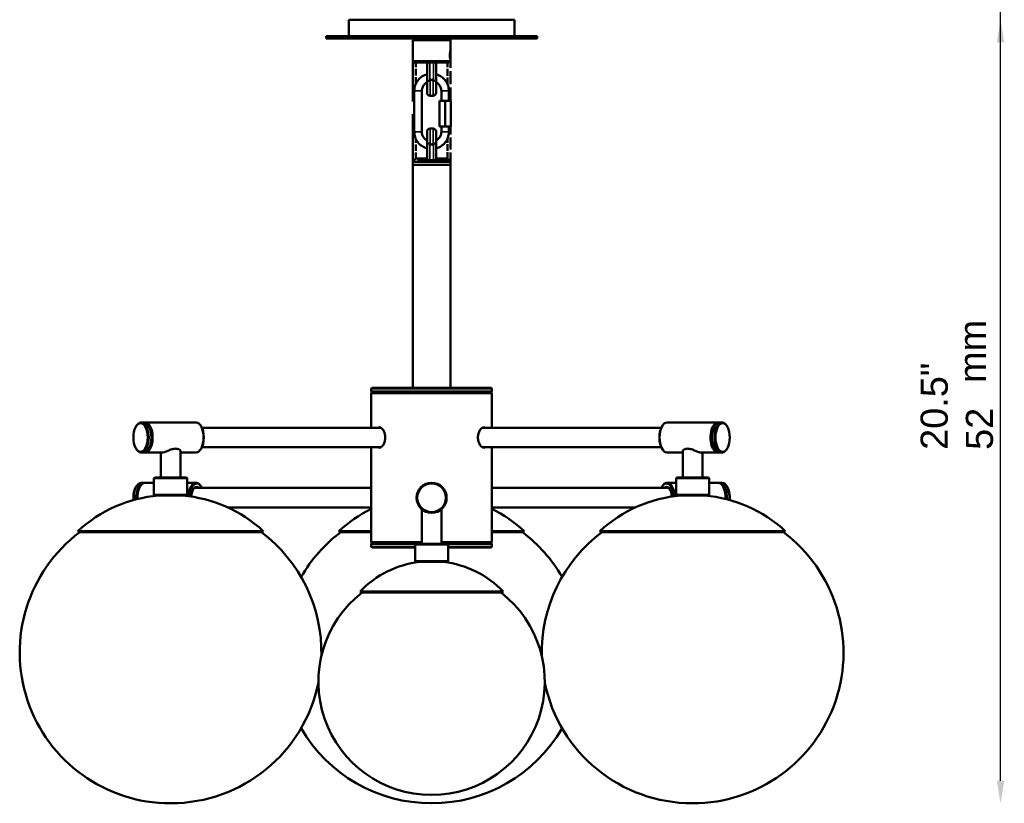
# Model space of a CAD drawing. Header units: millimetres. Extents: x 456 to 2149, y 263 to 1740.
# Tile 1 of 3: x 456 to 1110, y 363 to 883. Entities that reach past the tile are written whole.
import ezdxf

# ---------------------------------------------------------------- set-up
doc = ezdxf.new("R2010")
doc.units = ezdxf.units.MM
doc.header["$LTSCALE"] = 6
doc.linetypes.add('DASHED', pattern=[0.2068, 0.1655, -0.0413])
for name, color, linetype, lineweight in [('Symbol (ISO)', 7, 'Continuous', 25), ('Widoczne (ISO)', 7, 'Continuous', 50), ('Widoczne wąskie (ISO)', 7, 'Continuous', 35), ('Wymiar (ISO)', 7, 'Continuous', 25)]:
    doc.layers.add(name, color=color, linetype=linetype, lineweight=lineweight)
doc.styles.add('Tekst notatki (ISO)', font='arial.ttf')
doc.dimstyles.new('Domyślne (ISO)', dxfattribs={"dimscale": 6, "dimtxt": 3, "dimasz": 2.5, "dimexe": 3.175, "dimexo": 0, "dimgap": 0.762, "dimtad": 1, "dimdec": 1, "dimlfac": 0.03937, "dimzin": 0, "dimdsep": 46, "dimtxsty": 'Tekst notatki (ISO)', "dimcen": 0.09, "dimdle": 10, "dimclrd": 256, "dimclre": 256, "dimclrt": 256, "dimazin": 2, "dimtfac": 1, "dimtmove": 0, "dimatfit": 3, "dimfxl": 0, "dimtolj": 1, "dimlwd": -1, "dimlwe": -1, "dimarcsym": 0})

# ---------------------------------------------------------------- blocks, each defined once
blk = doc.blocks.new('*D4')
at = {"layer": 'Defpoints', "color": 0, "transparency": 16777216}
for p in [(784.64, 883.27), (1107.17, 883.27), (902.74, 363.37)]:
    blk.add_point(p, dxfattribs=at)
at = {"layer": 'Wymiar (ISO)', "transparency": 16777216}
blk.add_line((1107.17, 378.37), (1107.17, 868.27), dxfattribs=at)
for points in [[(1104.67, 868.27), (1109.67, 868.27), (1107.17, 883.27)], [(1104.67, 378.37), (1109.67, 378.37), (1107.17, 363.37)]]:
    blk.add_solid(points, dxfattribs=at)
at = {"layer": 'Wymiar (ISO)', "transparency": 16777216, "insert": (1054.14, 597.84), "char_height": 18, "attachment_point": 1, "rotation": 90, "style": 'Tekst notatki (ISO)'}
blk.add_mtext('\\A1;20.5"\\P52', dxfattribs=at)
blk = doc.blocks.new('*D5')
at = {"layer": 'Defpoints', "color": 0, "transparency": 16777216}
for p in [(784.64, 1183.27), (1107.17, 1183.27), (902.96, 363.37)]:
    blk.add_point(p, dxfattribs=at)
at = {"layer": 'Wymiar (ISO)', "transparency": 16777216}
blk.add_line((1107.17, 378.37), (1107.17, 1168.27), dxfattribs=at)
for points in [[(1104.67, 1168.27), (1109.67, 1168.27), (1107.17, 1183.27)], [(1104.67, 378.37), (1109.67, 378.37), (1107.17, 363.37)]]:
    blk.add_solid(points, dxfattribs=at)
at = {"layer": 'Wymiar (ISO)', "transparency": 16777216, "insert": (1054.14, 997.12), "char_height": 18, "attachment_point": 1, "rotation": 90, "style": 'Tekst notatki (ISO)'}
blk.add_mtext('\\A1;32.3"\\P82', dxfattribs=at)
blk = doc.blocks.new('*D6')
at = {"layer": 'Defpoints', "color": 0, "transparency": 16777216}
for p in [(784.64, 1633.27), (1107.17, 1633.27), (902.74, 363.37)]:
    blk.add_point(p, dxfattribs=at)
at = {"layer": 'Wymiar (ISO)', "transparency": 16777216}
blk.add_line((1107.17, 378.37), (1107.17, 1618.27), dxfattribs=at)
for points in [[(1104.67, 1618.27), (1109.67, 1618.27), (1107.17, 1633.27)], [(1104.67, 378.37), (1109.67, 378.37), (1107.17, 363.37)]]:
    blk.add_solid(points, dxfattribs=at)
at = {"layer": 'Wymiar (ISO)', "transparency": 16777216, "insert": (1054.45, 1377.86), "char_height": 18, "attachment_point": 1, "rotation": 90, "style": 'Tekst notatki (ISO)'}
blk.add_mtext('\\A1;50.0"\\P127', dxfattribs=at)

msp = doc.modelspace()

# ---------------------------------------------------------------- linework, layer by layer
at = {"layer": 'Widoczne (ISO)'}
for p, q in [((784.64, 883.27), (674.64, 883.27)), ((674.64, 883.27), (674.64, 872.27)), ((784.64, 883.27), (784.64, 872.27)), ((799.64, 872.27), (659.64, 872.27)), ((659.64, 870.77), (659.64, 872.27)), ((799.64, 870.77), (659.64, 870.77)), ((718.14, 870.77), (717.14, 869.77)), ((742.14, 869.77), (717.14, 869.77)), ((717.14, 869.77), (717.14, 855.77)), ((741.14, 870.77), (742.14, 869.77)), ((742.14, 869.77), (742.14, 862.93)), ((799.64, 870.77), (799.64, 872.27)), ((742.14, 862.27), (742.02, 862.39)), ((742.14, 857.27), (742.02, 857.14)), ((742.14, 862.27), (742.14, 860.27)), ((742.14, 859.27), (742.14, 857.27)), ((742.14, 856.61), (742.14, 855.77)), ((717.14, 855.77), (742.14, 855.77)), ((718.14, 854.77), (717.14, 855.77)), ((741.14, 854.77), (718.14, 854.77)), ((726.64, 854.77), (726.64, 842.77)), ((732.64, 842.77), (732.64, 854.77)), ((741.14, 854.77), (742.14, 855.77)), ((729.64, 843.77), (728.64, 842.77)), ((730.64, 842.77), (729.64, 843.77)), ((726.64, 834.77), (726.64, 842.77)), ((732.64, 842.77), (732.64, 834.77)), ((718.17, 835.97), (718.17, 808.97)), ((723.17, 835.97), (723.17, 808.97)), ((728.64, 832.77), (730.64, 832.77)), ((736.12, 829.47), (736.12, 835.97)), ((741.12, 829.47), (741.12, 835.97)), ((734.87, 829.47), (738.62, 829.47)), ((734.87, 812.47), (734.87, 829.47)), ((738.62, 829.47), (742.37, 829.47)), ((738.62, 812.47), (738.62, 829.47)), ((742.37, 829.47), (742.37, 812.47)), ((728.64, 811.07), (730.64, 811.07)), ((738.62, 812.47), (734.87, 812.47)), ((736.12, 808.97), (736.12, 812.47)), ((742.37, 812.47), (738.62, 812.47)), ((741.12, 808.97), (741.12, 812.47)), ((726.64, 801.07), (726.64, 809.07)), ((732.64, 809.07), (732.64, 801.07)), ((726.64, 801.07), (726.64, 789.07)), ((728.64, 801.07), (729.64, 800.07)), ((729.64, 800.07), (730.64, 801.07)), ((732.64, 789.07), (732.64, 801.07)), ((742.14, 789.07), (717.14, 789.07)), ((717.14, 787.07), (717.14, 789.07)), ((742.14, 787.07), (717.14, 787.07)), ((717.14, 639.07), (717.14, 787.07)), ((717.14, 787.07), (742.14, 787.07)), ((742.14, 787.07), (742.14, 789.07)), ((742.14, 639.07), (742.14, 787.07)), ((690.14, 639.07), (689.64, 638.57)), ((769.64, 638.57), (689.64, 638.57)), ((689.64, 638.57), (689.64, 636.57)), ((689.64, 636.57), (769.64, 636.57)), ((690.14, 636.07), (689.64, 636.57)), ((690.14, 636.07), (689.64, 635.57)), ((769.64, 635.57), (689.64, 635.57)), ((689.64, 612.57), (689.64, 635.57)), ((690.14, 639.07), (769.14, 639.07)), ((769.14, 636.07), (690.14, 636.07)), ((690.14, 636.07), (769.14, 636.07)), ((769.14, 639.07), (769.64, 638.57)), ((769.14, 636.07), (769.64, 636.57)), ((769.14, 636.07), (769.64, 635.57)), ((769.64, 638.57), (769.64, 636.57)), ((769.64, 612.57), (769.64, 635.57)), ((533.78, 613.82), (534.06, 614.23)), ((536.95, 616.07), (538.68, 616.07)), ((573.32, 616.07), (539.55, 616.07)), ((541.86, 613.82), (541.57, 614.23)), ((576.5, 613.82), (576.21, 614.23)), ((882.78, 613.82), (883.07, 614.23)), ((885.96, 616.07), (919.73, 616.07)), ((917.43, 613.82), (917.71, 614.23)), ((922.33, 616.07), (920.6, 616.07)), ((925.51, 613.82), (925.22, 614.23)), ((577.22, 612.57), (695.87, 612.57)), ((882.06, 612.57), (763.42, 612.57)), ((533.78, 598.31), (534.06, 597.9)), ((536.95, 596.07), (538.68, 596.07)), ((550.59, 596.07), (539.55, 596.07)), ((541.86, 598.31), (541.57, 597.9)), ((549.94, 596.07), (549.94, 579.57)), ((562.94, 597.31), (562.94, 579.57)), ((573.32, 596.07), (562.94, 596.07)), ((576.5, 598.31), (576.21, 597.9)), ((577.22, 599.57), (695.87, 599.57)), ((689.64, 536.57), (689.64, 599.57)), ((882.06, 599.57), (763.42, 599.57)), ((769.64, 536.57), (769.64, 599.57)), ((882.78, 598.31), (883.07, 597.9)), ((885.96, 596.07), (896.35, 596.07)), ((896.35, 597.31), (896.35, 579.57)), ((908.69, 596.07), (919.73, 596.07)), ((909.35, 596.07), (909.35, 579.57)), ((917.43, 598.31), (917.71, 597.9)), ((922.33, 596.07), (920.6, 596.07)), ((925.51, 598.31), (925.22, 597.9)), ((536.95, 576.07), (538.68, 576.07)), ((539.55, 576.07), (545.44, 576.07)), ((545.94, 579.57), (545.44, 579.07)), ((567.44, 579.07), (545.44, 579.07)), ((545.44, 579.07), (545.44, 568.07)), ((545.94, 579.57), (566.94, 579.57)), ((566.94, 579.57), (567.44, 579.07)), ((567.44, 579.07), (567.44, 568.07)), ((567.44, 576.07), (573.32, 576.07)), ((891.85, 576.07), (885.96, 576.07)), ((892.35, 579.57), (891.85, 579.07)), ((913.85, 579.07), (891.85, 579.07)), ((891.85, 579.07), (891.85, 568.07)), ((892.35, 579.57), (913.35, 579.57)), ((913.35, 579.57), (913.85, 579.07)), ((913.85, 579.07), (913.85, 568.07)), ((919.73, 576.07), (913.85, 576.07)), ((922.33, 576.07), (920.6, 576.07)), ((533.78, 573.82), (534.06, 574.23)), ((536.37, 573.82), (536.66, 574.23)), ((689.64, 572.57), (572.41, 572.57)), ((576.5, 573.82), (576.21, 574.23)), ((769.64, 572.57), (886.87, 572.57)), ((882.78, 573.82), (883.07, 574.23)), ((922.91, 573.82), (922.62, 574.23)), ((925.51, 573.82), (925.22, 574.23)), ((545.44, 568.07), (567.44, 568.07)), ((545.94, 567.57), (545.44, 568.07)), ((566.94, 567.57), (545.94, 567.57)), ((566.94, 567.57), (567.44, 568.07)), ((891.85, 568.07), (913.85, 568.07)), ((892.35, 567.57), (891.85, 568.07)), ((913.35, 567.57), (892.35, 567.57)), ((913.35, 567.57), (913.85, 568.07)), ((689.64, 559.57), (594.52, 559.57)), ((723.14, 558.47), (723.14, 535.57)), ((736.14, 558.47), (736.14, 535.57)), ((769.64, 559.57), (864.77, 559.57)), ((617.94, 543.99), (494.94, 543.99)), ((495.61, 543.25), (494.94, 543.99)), ((617.27, 543.25), (495.61, 543.25)), ((617.27, 543.25), (617.94, 543.99)), ((689.64, 543.99), (668.14, 543.99)), ((668.81, 543.25), (668.14, 543.99)), ((689.64, 543.25), (668.81, 543.25)), ((791.14, 543.99), (769.64, 543.99)), ((790.47, 543.25), (769.64, 543.25)), ((790.47, 543.25), (791.14, 543.99)), ((964.35, 543.99), (841.35, 543.99)), ((842.02, 543.25), (841.35, 543.99)), ((963.68, 543.25), (842.02, 543.25)), ((963.68, 543.25), (964.35, 543.99)), ((689.64, 536.57), (723.14, 536.57)), ((690.14, 536.07), (689.64, 536.57)), ((690.14, 536.07), (689.64, 535.57)), ((690.14, 536.07), (723.14, 536.07)), ((723.14, 536.07), (690.14, 536.07)), ((736.14, 536.57), (769.64, 536.57)), ((736.14, 536.07), (769.14, 536.07)), ((769.14, 536.07), (736.14, 536.07)), ((769.14, 536.07), (769.64, 536.57)), ((769.14, 536.07), (769.64, 535.57)), ((719.14, 535.57), (689.64, 535.57)), ((689.64, 533.57), (689.64, 535.57)), ((689.64, 533.57), (718.64, 533.57)), ((690.14, 533.07), (689.64, 533.57)), ((718.64, 533.07), (690.14, 533.07)), ((719.14, 535.57), (718.64, 535.07)), ((740.64, 535.07), (718.64, 535.07)), ((718.64, 535.07), (718.64, 524.07)), ((719.14, 535.57), (740.14, 535.57)), ((769.64, 535.57), (740.14, 535.57)), ((740.14, 535.57), (740.64, 535.07)), ((740.64, 535.07), (740.64, 524.07)), ((740.64, 533.57), (769.64, 533.57)), ((769.14, 533.07), (740.64, 533.07)), ((769.14, 533.07), (769.64, 533.57)), ((769.64, 533.57), (769.64, 535.57)), ((718.64, 524.07), (740.64, 524.07)), ((719.14, 523.57), (718.64, 524.07)), ((740.14, 523.57), (719.14, 523.57)), ((740.14, 523.57), (740.64, 524.07)), ((777.14, 503.88), (682.14, 503.88)), ((682.86, 503.18), (682.14, 503.88)), ((776.42, 503.18), (682.86, 503.18)), ((776.42, 503.18), (777.14, 503.88)), ((729.53, 368.95), (729.75, 368.95)), ((556.33, 363.37), (556.55, 363.37)), ((729.53, 363.37), (729.75, 363.37)), ((902.74, 363.37), (902.96, 363.37))]:
    msp.add_line(p, q, dxfattribs=at)
at = {"layer": 'Widoczne (ISO)', "linetype": 'DASHED', "ltscale": 33.728241}
msp.add_line((717.14, 787.07), (717.14, 870.77), dxfattribs=at)
at = {"layer": 'Widoczne (ISO)', "linetype": 'DASHED', "ltscale": 2.696915}
msp.add_line((742.14, 862.27), (742.14, 870.77), dxfattribs=at)
at = {"layer": 'Widoczne (ISO)', "linetype": 'DASHED', "ltscale": 0.317196}
for p, q in [((742.14, 859.27), (742.14, 860.27)), ((718.14, 789.07), (718.14, 790.07)), ((741.14, 789.07), (741.14, 790.07))]:
    msp.add_line(p, q, dxfattribs=at)
at = {"layer": 'Widoczne (ISO)', "linetype": 'DASHED', "ltscale": 8.820726}
msp.add_line((742.14, 829.47), (742.14, 857.27), dxfattribs=at)
at = {"layer": 'Widoczne (ISO)', "linetype": 'DASHED', "ltscale": 4.492827}
msp.add_line((719.14, 840.61), (719.14, 854.77), dxfattribs=at)
at = {"layer": 'Widoczne (ISO)', "linetype": 'DASHED', "ltscale": 4.553566}
msp.add_line((740.14, 840.42), (740.14, 854.77), dxfattribs=at)
at = {"layer": 'Widoczne (ISO)', "linetype": 'DASHED', "ltscale": 8.059216}
msp.add_line((742.14, 787.07), (742.14, 812.47), dxfattribs=at)
at = {"layer": 'Widoczne (ISO)', "linetype": 'DASHED', "ltscale": 4.207261}
msp.add_line((719.14, 791.07), (719.14, 804.33), dxfattribs=at)
at = {"layer": 'Widoczne (ISO)', "linetype": 'DASHED', "ltscale": 4.267999}
msp.add_line((740.14, 791.07), (740.14, 804.52), dxfattribs=at)
at = {"layer": 'Widoczne (ISO)', "linetype": 'DASHED', "ltscale": 0.448624}
for p, q in [((719.14, 791.07), (718.14, 790.07)), ((740.14, 791.07), (741.14, 790.07))]:
    msp.add_line(p, q, dxfattribs=at)
at = {"layer": 'Widoczne (ISO)', "linetype": 'DASHED', "ltscale": 8.676445}
for p, q in [((727.07, 791.07), (719.14, 791.07)), ((740.14, 791.07), (732.21, 791.07))]:
    msp.add_line(p, q, dxfattribs=at)
at = {"layer": 'Widoczne (ISO)', "linetype": 'DASHED', "ltscale": 12.460082}
msp.add_line((717.14, 787.07), (742.14, 787.07), dxfattribs=at)
at = {"layer": 'Widoczne (ISO)', "linetype": 'DASHED', "ltscale": 21.000576}
msp.add_line((741.14, 790.07), (718.14, 790.07), dxfattribs=at)
at = {"layer": 'Widoczne (ISO)'}
for radius in [10, 9.5]:
    msp.add_circle((729.64, 566.07), radius, dxfattribs=at)
for centre, radius, start, end in [((728.64, 834.77), 2, 180, 270), ((730.64, 834.77), 2, 270, 0), ((728.64, 809.07), 2, 90, 180), ((730.64, 809.07), 2, 0, 90), ((556.44, 476.92), 91, 95.0435, 132.51818), ((556.44, 476.92), 91, 47.48182, 84.9565), ((902.85, 476.92), 91, 95.0435, 132.51818), ((902.85, 476.92), 91, 47.48182, 84.9565), ((729.64, 476.92), 91, 116.07584, 132.51818), ((729.64, 476.92), 91, 47.48182, 63.92416), ((556.33, 463.37), 100, 126.98403, 270), ((556.55, 463.37), 100, 358.71108, 53.01597), ((729.53, 463.37), 100, 126.98403, 149.87334), ((729.75, 463.37), 100, 30.12666, 53.01597), ((902.74, 463.37), 100, 126.98403, 181.28892), ((902.96, 463.37), 100, 270, 53.01597), ((729.64, 458.05), 66, 96.96206, 136.02947), ((729.64, 458.05), 66, 43.97053, 83.03794), ((729.53, 443.95), 75, 127.83542, 270), ((729.75, 443.95), 75, 270, 52.16458), ((556.55, 463.37), 100, 270, 348.4804), ((902.74, 463.37), 100, 191.5196, 270), ((729.53, 463.37), 100, 210.12666, 270), ((729.75, 463.37), 100, 270, 329.87334)]:
    msp.add_arc(centre, radius, start, end, dxfattribs=at)
for centre in [(536.52, 606.07), (922.77, 606.07)]:
    msp.add_ellipse(centre, major_axis=(0, 9.5), ratio=0.5, dxfattribs=at)
for centre, major_axis, start_param, end_param in [((536.95, 606.07), (0, -10), 5.667706, 10.040258), ((538.68, 606.07), (0, 10), 3.141593, 6.283185), ((539.55, 606.07), (0, -10), 6.196474, 9.511489), ((573.32, 606.07), (0, 10), 3.141593, 6.283185), ((885.96, 606.07), (0, -10), 3.141593, 6.283185), ((919.73, 606.07), (0, 10), 6.196474, 9.511489), ((920.6, 606.07), (0, -10), 3.141593, 6.283185), ((922.33, 606.07), (0, 10), 5.667706, 10.040258), ((539.12, 606.07), (0, -9.5), 0.61548, 2.526113), ((539.12, 606.07), (0, 9.5), 3.757072, 5.667706), ((573.76, 606.07), (0, 9.5), 3.757072, 5.667706), ((695.87, 606.07), (0, 6.75), 0.127464, 0.273013), ((695.87, 606.07), (0, 6.5), 6.257323, 6.283185), ((763.42, 606.07), (0, 6.5), 0, 0.025863), ((763.42, 606.07), (0, 6.75), 6.010173, 6.155721), ((885.53, 606.07), (0, -9.5), 3.757072, 5.667706), ((920.17, 606.07), (0, 9.5), 0.61548, 2.526113), ((920.17, 606.07), (0, -9.5), 3.757072, 5.667706), ((695.87, 606.07), (0, -6.75), 6.010173, 6.155721), ((695.87, 606.07), (0, -6.5), 0, 0.025863), ((763.42, 606.07), (0, -6.5), 6.257323, 6.283185), ((763.42, 606.07), (0, -6.75), 0.127464, 0.273013), ((536.95, 566.07), (0, 10), 0, 1.720403), ((538.68, 566.07), (0, 10), 6.196474, 7.957529), ((539.55, 566.07), (0, 10), 0, 1.652616), ((573.32, 566.07), (0, 10), 5.667706, 7.747133), ((573.76, 566.07), (0, 9.5), 5.46591, 7.751265), ((885.53, 566.07), (0, 9.5), 4.815106, 7.100461), ((885.96, 566.07), (0, 10), 4.819238, 6.898665), ((919.73, 566.07), (0, 10), 4.63057, 6.283185), ((920.6, 566.07), (0, 10), 4.608841, 6.369896), ((922.33, 566.07), (0, 10), 4.562782, 6.283185), ((536.52, 566.07), (0, -9.5), 3.757072, 4.875186), ((539.12, 566.07), (0, -9.5), 3.757072, 4.803259), ((539.12, 566.07), (0, 9.5), 0.61548, 1.661666), ((573.76, 566.07), (0, 7.25), 5.824311, 7.742017), ((573.32, 566.07), (0, 6.75), 6.010173, 6.8472), ((572.03, 566.07), (0, 6.75), 6.010173, 6.089527), ((885.53, 566.07), (0, 7.25), 4.824354, 6.74206), ((885.96, 566.07), (0, 6.75), 5.71917, 6.556198), ((887.26, 566.07), (0, 6.75), 0.193658, 0.273013), ((920.17, 566.07), (0, 9.5), 4.621519, 5.667706), ((920.17, 566.07), (0, -9.5), 1.479926, 2.526113), ((922.77, 566.07), (0, 9.5), 4.549592, 5.667706)]:
    msp.add_ellipse(centre, major_axis=major_axis, ratio=0.5, start_param=start_param, end_param=end_param, dxfattribs=at)
for points, knots in [([(742.14, 862.93), (742.14, 862.93), (742.13, 862.89), (742.08, 862.65), (742.01, 862.36), (741.89, 861.72), (741.84, 861.37), (741.76, 860.59), (741.74, 860.17), (741.74, 859.37), (741.76, 858.94), (741.83, 858.3), (741.86, 858.06), (741.94, 857.5), (742, 857.23), (742.08, 856.85), (742.11, 856.73), (742.14, 856.63), (742.14, 856.61), (742.14, 856.61)], [-1.8573861, -1.8573861, -1.8573861, -1.8573861, -1.7907883, -1.7907883, -1.6716523, -1.6716523, -1.5787806, -1.5787806, -1.4859088, -1.4859088, -1.3930371, -1.3930371, -1.3317525, -1.3317525, -1.2351655, -1.2351655, -1.1608677, -1.1608677, -1.1144316, -1.1144316, -1.1144316, -1.1144316]), ([(726.64, 847.07), (726.33, 846.98), (726.02, 846.88), (724.56, 846.35), (723.48, 845.75), (721.56, 844.23), (720.73, 843.31), (719.38, 841.26), (718.87, 840.13), (718.3, 837.97), (718.17, 836.97), (718.17, 835.97)], [3.405942, 3.405942, 3.405942, 3.405942, 3.490766, 3.490766, 3.810507, 3.810507, 4.13043, 4.13043, 4.450565, 4.450565, 4.712389, 4.712389, 4.712389, 4.712389]), ([(741.12, 835.97), (741.12, 837.2), (740.92, 838.42), (740.15, 840.75), (739.58, 841.85), (738.11, 843.82), (737.22, 844.69), (735.22, 846.09), (734.1, 846.64), (732.83, 847.01), (732.74, 847.04), (732.64, 847.07)], [1.570796, 1.570796, 1.570796, 1.570796, 1.891133, 1.891133, 2.211404, 2.211404, 2.531501, 2.531501, 2.851386, 2.851386, 2.877243, 2.877243, 2.877243, 2.877243]), ([(726.64, 841.73), (726.28, 841.54), (725.94, 841.32), (725.08, 840.63), (724.61, 840.12), (723.85, 838.96), (723.56, 838.32), (723.24, 837.1), (723.17, 836.53), (723.17, 835.97)], [3.623721, 3.623721, 3.623721, 3.623721, 3.811483, 3.811483, 4.131662, 4.131662, 4.451342, 4.451342, 4.712389, 4.712389, 4.712389, 4.712389]), ([(726.64, 842.77), (726.64, 842.77), (726.64, 842.77), (726.64, 842.75), (726.68, 842.74), (726.83, 842.72), (726.95, 842.71), (727.25, 842.69), (727.45, 842.68), (727.91, 842.67), (728.16, 842.66), (728.42, 842.66)], [-0.2929179, -0.2929179, -0.2929179, -0.2929179, -0.2919103, -0.2919103, -0.2240211, -0.2240211, -0.1561543, -0.1561543, -0.0780429, -0.0780429, 0, 0, 0, 0]), ([(728.64, 842.77), (728.61, 842.73), (728.57, 842.7), (728.49, 842.67), (728.46, 842.66), (728.42, 842.66), (728.42, 842.66), (728.42, 842.66)], [0, 0, 0, 0, 0.01488129, 0.01488129, 0.02549991, 0.02549991, 0.02571253, 0.02571253, 0.02571253, 0.02571253]), ([(730.86, 842.66), (730.84, 842.66), (730.82, 842.67), (730.76, 842.68), (730.73, 842.7), (730.68, 842.74), (730.66, 842.75), (730.64, 842.77)], [0.27352015, 0.27352015, 0.27352015, 0.27352015, 0.28202252, 0.28202252, 0.29565622, 0.29565622, 0.3041577, 0.3041577, 0.3041577, 0.3041577]), ([(730.86, 842.66), (731.12, 842.66), (731.37, 842.67), (731.83, 842.68), (732.03, 842.69), (732.34, 842.71), (732.45, 842.72), (732.6, 842.74), (732.64, 842.75), (732.64, 842.77), (732.64, 842.77), (732.64, 842.77)], [-0.2919268, -0.2919268, -0.2919268, -0.2919268, -0.2138795, -0.2138795, -0.1357636, -0.1357636, -0.067893, -0.067893, 0, 0, 0.0010077, 0.0010077, 0.0010077, 0.0010077]), ([(736.12, 835.97), (736.12, 836.66), (736.01, 837.35), (735.57, 838.67), (735.25, 839.29), (734.43, 840.4), (733.93, 840.89), (733.13, 841.45), (732.89, 841.6), (732.64, 841.73)], [1.570796, 1.570796, 1.570796, 1.570796, 1.890005, 1.890005, 2.209368, 2.209368, 2.529134, 2.529134, 2.659464, 2.659464, 2.659464, 2.659464]), ([(718.17, 808.97), (718.17, 807.74), (718.36, 806.51), (719.13, 804.18), (719.71, 803.08), (721.17, 801.11), (722.06, 800.25), (724.07, 798.84), (725.18, 798.3), (726.45, 797.92), (726.55, 797.89), (726.64, 797.87)], [4.712389, 4.712389, 4.712389, 4.712389, 5.032726, 5.032726, 5.352996, 5.352996, 5.673094, 5.673094, 5.992979, 5.992979, 6.018836, 6.018836, 6.018836, 6.018836]), ([(723.17, 808.97), (723.17, 808.28), (723.28, 807.58), (723.71, 806.27), (724.03, 805.65), (724.86, 804.53), (725.36, 804.05), (726.15, 803.49), (726.39, 803.34), (726.64, 803.21)], [4.712389, 4.712389, 4.712389, 4.712389, 5.031598, 5.031598, 5.350961, 5.350961, 5.670727, 5.670727, 5.801057, 5.801057, 5.801057, 5.801057]), ([(732.64, 797.87), (732.96, 797.95), (733.27, 798.05), (734.72, 798.58), (735.8, 799.19), (737.72, 800.71), (738.56, 801.63), (739.9, 803.67), (740.41, 804.81), (740.99, 806.96), (741.12, 807.96), (741.12, 808.97)], [6.547535, 6.547535, 6.547535, 6.547535, 6.632358, 6.632358, 6.9521, 6.9521, 7.272023, 7.272023, 7.592157, 7.592157, 7.853982, 7.853982, 7.853982, 7.853982]), ([(732.64, 803.21), (733, 803.4), (733.34, 803.62), (734.2, 804.3), (734.67, 804.82), (735.43, 805.98), (735.72, 806.62), (736.04, 807.84), (736.12, 808.4), (736.12, 808.97)], [6.765314, 6.765314, 6.765314, 6.765314, 6.953076, 6.953076, 7.273254, 7.273254, 7.592935, 7.592935, 7.853982, 7.853982, 7.853982, 7.853982]), ([(728.42, 801.17), (728.16, 801.17), (727.91, 801.17), (727.45, 801.16), (727.25, 801.15), (726.95, 801.13), (726.83, 801.12), (726.68, 801.09), (726.64, 801.08), (726.64, 801.07), (726.64, 801.07), (726.64, 801.07)], [-0.2919268, -0.2919268, -0.2919268, -0.2919268, -0.2138795, -0.2138795, -0.1357636, -0.1357636, -0.067893, -0.067893, 0, 0, 0.0010077, 0.0010077, 0.0010077, 0.0010077]), ([(728.42, 801.17), (728.44, 801.17), (728.47, 801.17), (728.53, 801.15), (728.56, 801.14), (728.61, 801.1), (728.63, 801.08), (728.64, 801.07)], [0.27352015, 0.27352015, 0.27352015, 0.27352015, 0.28202252, 0.28202252, 0.29565622, 0.29565622, 0.3041577, 0.3041577, 0.3041577, 0.3041577]), ([(730.64, 801.07), (730.68, 801.1), (730.72, 801.13), (730.79, 801.17), (730.83, 801.17), (730.86, 801.17), (730.86, 801.17), (730.86, 801.17)], [0, 0, 0, 0, 0.01488129, 0.01488129, 0.02549991, 0.02549991, 0.02571253, 0.02571253, 0.02571253, 0.02571253]), ([(732.64, 801.07), (732.64, 801.07), (732.64, 801.07), (732.64, 801.08), (732.6, 801.09), (732.45, 801.12), (732.34, 801.13), (732.03, 801.15), (731.83, 801.16), (731.37, 801.17), (731.12, 801.17), (730.86, 801.17)], [-0.2929179, -0.2929179, -0.2929179, -0.2929179, -0.2919103, -0.2919103, -0.2240211, -0.2240211, -0.1561543, -0.1561543, -0.0780429, -0.0780429, 0, 0, 0, 0]), ([(695, 612.82), (695.43, 612.82), (695.9, 612.65), (696.83, 611.96), (697.27, 611.44), (698, 610.24), (698.32, 609.48), (698.76, 607.82), (698.87, 606.92), (698.87, 606.07), (698.87, 605.22), (698.76, 604.31), (698.32, 602.65), (698, 601.89), (697.27, 600.7), (696.83, 600.18), (695.9, 599.49), (695.43, 599.32), (695, 599.32)], [3.057458, 3.057458, 3.057458, 3.057458, 3.312242, 3.312242, 3.567027, 3.567027, 3.821819, 3.821819, 4.07661, 4.07661, 4.07661, 4.331402, 4.331402, 4.586194, 4.586194, 4.840978, 4.840978, 5.095763, 5.095763, 5.095763, 5.095763]), ([(764.28, 599.32), (763.86, 599.32), (763.38, 599.49), (762.46, 600.18), (762.01, 600.7), (761.29, 601.89), (760.96, 602.65), (760.52, 604.31), (760.41, 605.22), (760.41, 606.92), (760.52, 607.82), (760.96, 609.48), (761.29, 610.24), (762.01, 611.44), (762.46, 611.96), (763.38, 612.65), (763.86, 612.82), (764.28, 612.82)], [1.019153, 1.019153, 1.019153, 1.019153, 1.273937, 1.273937, 1.528722, 1.528722, 1.783513, 1.783513, 2.038305, 2.038305, 2.293097, 2.293097, 2.547889, 2.547889, 2.802673, 2.802673, 3.057458, 3.057458, 3.057458, 3.057458]), ([(550.59, 596.07), (551.03, 596.07), (551.65, 596.19), (553.08, 596.64), (553.9, 596.97), (555.49, 597.6), (556.39, 597.96), (558.16, 598.51), (559.04, 598.69), (560.58, 598.69), (561.28, 598.51), (562.36, 597.96), (562.74, 597.6), (563.17, 596.97), (563.25, 596.64), (563.09, 596.34), (563.03, 596.27), (562.94, 596.21)], [1.060816, 1.060816, 1.060816, 1.060816, 1.324453, 1.324453, 1.58809, 1.58809, 1.854861, 1.854861, 2.121631, 2.121631, 2.388402, 2.388402, 2.655172, 2.655172, 2.91881, 2.91881, 3.016581, 3.016581, 3.016581, 3.016581]), ([(896.35, 596.21), (896.26, 596.27), (896.19, 596.34), (896.04, 596.64), (896.11, 596.97), (896.54, 597.6), (896.93, 597.96), (898, 598.51), (898.7, 598.69), (899.47, 598.69), (900.24, 598.69), (901.12, 598.51), (902.9, 597.96), (903.79, 597.6), (905.39, 596.97), (906.2, 596.64), (907.64, 596.19), (908.25, 596.07), (908.69, 596.07)], [3.348313, 3.348313, 3.348313, 3.348313, 3.446084, 3.446084, 3.709722, 3.709722, 3.976492, 3.976492, 4.243263, 4.243263, 4.243263, 4.510033, 4.510033, 4.776804, 4.776804, 5.040441, 5.040441, 5.304078, 5.304078, 5.304078, 5.304078])]:
    msp.add_open_spline(points, degree=3, knots=knots, dxfattribs=at)
for points, weights in [([(741.75, 860.27), (741.96, 860.27), (742.14, 860.27)], [1.00138992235, 1.00343088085, 1]), ([(742.14, 859.27), (741.96, 859.27), (741.75, 859.27)], [1, 1.00343088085, 1.00138992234])]:
    msp.add_rational_spline(points, weights, degree=2, dxfattribs=at)
for points in [[(694.13, 612.57), (694.41, 612.73), (694.7, 612.82), (695, 612.82)], [(764.28, 612.82), (764.58, 612.82), (764.88, 612.73), (765.16, 612.57)], [(695, 599.32), (694.7, 599.32), (694.41, 599.4), (694.13, 599.57)], [(765.16, 599.57), (764.88, 599.4), (764.58, 599.32), (764.28, 599.32)]]:
    msp.add_open_spline(points, degree=3, dxfattribs=at)
at = {"layer": 'Widoczne wąskie (ISO)'}
for p, q in [((728.42, 842.66), (728.42, 854.77)), ((730.86, 854.77), (730.86, 842.66)), ((728.64, 842.77), (728.64, 832.77)), ((730.64, 832.77), (730.64, 842.77)), ((718.17, 835.97), (723.17, 835.97)), ((741.12, 835.97), (736.12, 835.97)), ((728.64, 811.07), (728.64, 801.07)), ((730.64, 801.07), (730.64, 811.07)), ((718.17, 808.97), (723.17, 808.97)), ((741.12, 808.97), (736.12, 808.97)), ((728.42, 789.07), (728.42, 801.17)), ((730.86, 801.17), (730.86, 789.07))]:
    msp.add_line(p, q, dxfattribs=at)

# ---------------------------------------------------------------- texts
at = {"layer": 'Symbol (ISO)', "insert": (1079.5, 642.23), "char_height": 18, "width": 41.8994, "attachment_point": 1, "rotation": 90, "style": 'Tekst notatki (ISO)'}
msp.add_mtext('\\fArial|b0|i0;mm', dxfattribs=at)

# ---------------------------------------------------------------- dimensions: what is measured, and where the dimension line sits
at = {"layer": 'Wymiar (ISO)'}
for base, p1, p2, text, picture, middle in [((1107.17, 1633.27), (902.74, 363.37), (784.64, 1633.27), '<>"\\P127', '*D6', (1107.17, 1405.68)), ((1107.17, 1183.27), (902.96, 363.37), (784.64, 1183.27), '<>"\\P82', '*D5', (1107.17, 1024.93)), ((1107.17, 883.27), (902.74, 363.37), (784.64, 883.27), '<>"\\P52', '*D4', (1107.17, 625.82))]:
    dim = msp.add_linear_dim(base=base, p1=p1, p2=p2, angle=90, text=text, dimstyle='Domyślne (ISO)', override={"dimgap": 0.762, "dimdec": 1, "dimlfac": 0.03937, "dimpost": '\\X', "dimse1": 1, "dimse2": 1, "dimtol": 0, "dimlim": 0, "dimtp": 0, "dimtm": 0, "dimtdec": 2, "dimtofl": 0, "dimatfit": 1, "dimtvp": -0.25}, dxfattribs=at)
    dim.commit()
    dim.dimension.update_dxf_attribs({"geometry": picture, "text_midpoint": middle, "dimtype": 160})

doc.saveas('drawing.dxf')
